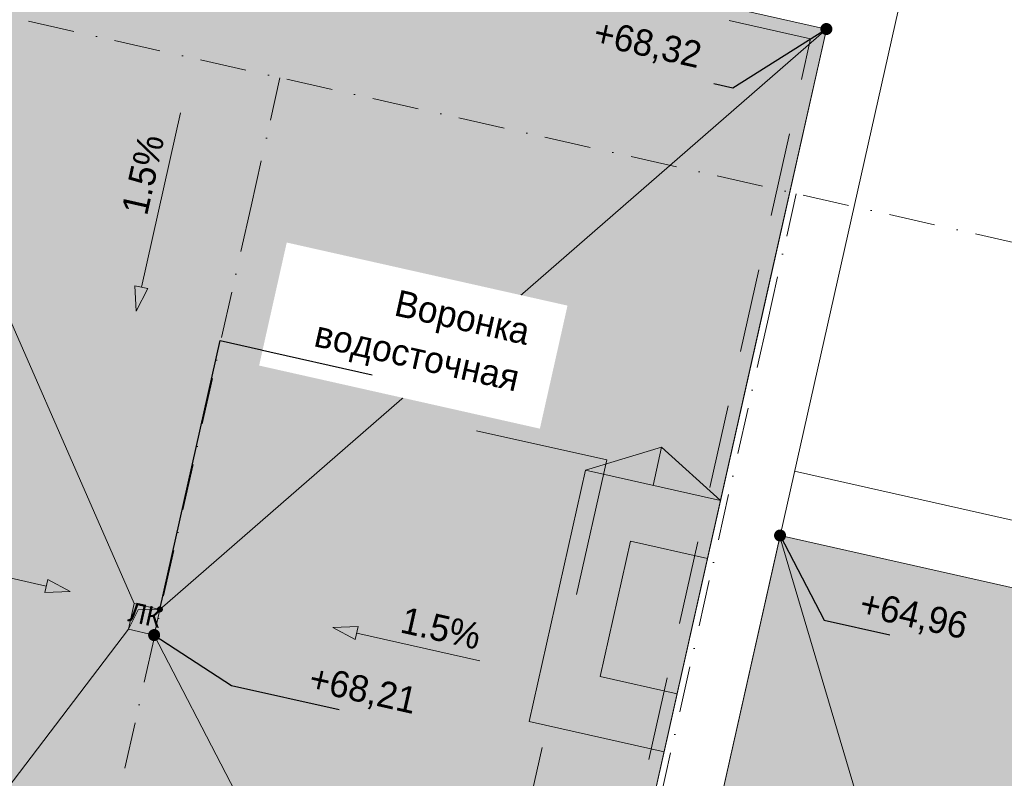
# Model space of a CAD drawing. Header units: millimetres. Extents: x -6990425 to -6520160, y 6117771 to 6220266.
# Tile 13 of 115: x -6945780 to -6938300, y 6144784 to 6150545. Entities that reach past the tile are written whole.
import ezdxf
from ezdxf.enums import TextEntityAlignment as Align

# ---------------------------------------------------------------- set-up
doc = ezdxf.new("R2010")
doc.units = ezdxf.units.MM
doc.header["$MEASUREMENT"] = 0
doc.set_wipeout_variables(frame=1)
for name, pattern in [('Wipeout_Contour', [1000, 0, -1000]), ('Разомкнутая', [1058.333302, 634.99999, -423.333311]), ('Штрихпунктирная', [670.277762, 352.777767, -176.388884, 0, -141.111112])]:
    doc.linetypes.add(name, pattern=pattern)
for name, color, linetype, lineweight in [('0_Ном._пера__1', 7, 'Continuous', 0), ('0_Ном._пера__120', 7, 'Continuous', 0), ('HELP_размеры_Ном._пера__120', 7, 'Continuous', 0), ('АР-Разуклонка кровли_Ном._пера__120', 7, 'Continuous', 0), ('АР-Разуклонка кровли_Ном._пера__41', 7, 'Continuous', 20), ('АР-Стены_внешние_.АР_Ном._пера__1', 7, 'Continuous', 30), ('АР-Чертеж-Оси_Осевые размеры.АР_Ном._пера__120', 7, 'Continuous', 0), ('ИОС-Шахты и отверстия.АР_Ном._пера__1', 7, 'Continuous', 0), ('ИОС-Шахты и отверстия.АР_Ном._пера__101', 252, 'Continuous', 0), ('Кровля_Ном._пера__101', 252, 'Continuous', 0), ('Кровля_Ном._пера__120', 7, 'Continuous', 0)]:
    doc.layers.add(name, color=color, linetype=linetype, lineweight=lineweight)
for name, color, linetype in [('АР-Разуклонка кровли', 7, 'Continuous'), ('АР-Стены_внешние_.АР', 7, 'Continuous'), ('АР-Чертеж-Оси_Осевые размеры.АР', 7, 'Continuous'), ('ИОС-Шахты и отверстия.АР', 7, 'Continuous')]:
    doc.layers.add(name, color=color, linetype=linetype)
doc.styles.add('РЎР“Р•РќР•Р\xa0Р\x98Р\xa0_РЎРўР\x98Р›Р¬_2', font='GOTHIC.TTF')
doc.dimstyles.new('СГЕНЕРИР_СТИЛЬ__7', dxfattribs={"dimtxt": 0.18, "dimasz": 91.2, "dimexe": 0.18, "dimexo": 0.0625, "dimgap": 0, "dimtad": 0, "dimtih": 1, "dimtoh": 1, "dimdec": 4, "dimzin": 0, "dimdsep": 46, "dimcen": 0.09, "dimadec": 0, "dimazin": 0, "dimtfac": 1, "dimtdec": 4, "dimtmove": 0, "dimatfit": 3, "dimldrblk": 'ARROWHEAD_11', "dimfxl": 1, "dimtolj": 1, "dimtzin": 0, "dimarcsym": 0})
doc.dimstyles.new('СГЕНЕРИР_СТИЛЬ__8', dxfattribs={"dimtxt": 0.18, "dimasz": 182.4, "dimexe": 0.18, "dimexo": 0.0625, "dimgap": 0, "dimtad": 0, "dimtih": 1, "dimtoh": 1, "dimdec": 4, "dimzin": 0, "dimdsep": 46, "dimcen": 0.09, "dimadec": 0, "dimazin": 0, "dimtfac": 1, "dimtdec": 4, "dimtmove": 0, "dimatfit": 3, "dimldrblk": 'ARROWHEAD_11', "dimfxl": 1, "dimtolj": 1, "dimtzin": 0, "dimarcsym": 0})

# ---------------------------------------------------------------- blocks, each defined once
blk = doc.blocks.new('Символ Проема в Полу 21[53]_2', base_point=(-6944715, 6146066.3))
at = {"layer": 'ИОС-Шахты и отверстия.АР_Ном._пера__101', "linetype": 'Continuous', "lineweight": 0}
blk.add_hatch(color=252, dxfattribs=at).paths.add_polyline_path([(-6944715, 6146066.3), (-6944910.1, 6146110.1), (-6944953.9, 6145915), (-6944879.6, 6146061.8)])
at = {"layer": 'ИОС-Шахты и отверстия.АР_Ном._пера__1', "color": 7, "linetype": 'Continuous', "lineweight": 0, "flags": 128}
for points in [[(-6944715, 6146066.3), (-6944910.1, 6146110.1), (-6944953.9, 6145915), (-6944879.6, 6146061.8)], [(-6944879.6, 6146061.8), (-6944953.9, 6145915), (-6944758.8, 6145871.2), (-6944715, 6146066.3)]]:
    blk.add_lwpolyline(points, close=True, dxfattribs=at)
at = {"layer": 'ИОС-Шахты и отверстия.АР_Ном._пера__1', "color": 7, "lineweight": 0, "insert": (-6944798.7, 6145897.1), "char_height": 150, "attachment_point": 8, "rotation": 347.34169, "style": 'РЎР“Р•РќР•Р\xa0Р\x98Р\xa0_РЎРўР\x98Р›Р¬_2'}
blk.add_mtext('\\A1;{\\pqc;\\pt0;\\fCentury Gothic|b0|i0|c204|p0;\\W1.000000;ЛК\\fCentury Gothic|b0|i0|c204|p0;\\W1.000000;\\A1{\\H.66x;\\S^  ;}\\fCentury Gothic|b0|i0|c204|p0;\\W1.000000;\\fCentury Gothic|b0|i0|c204|p0;\\W1.000000;\\A1{\\H.66x;\\S^  ;}\\fCentury Gothic|b0|i0|c204|p0;\\W1.000000;\\fCentury Gothic|b0|i0|c204|p0;\\W1.000000;\\A1{\\H.66x;\\S^  ;}}', dxfattribs=at)
blk = doc.blocks.new('Стена_63_2', base_point=(-6940002.2, 6146627.2))
at = {"layer": 'АР-Стены_внешние_.АР_Ном._пера__1', "color": 7, "linetype": 'Continuous', "lineweight": 0, "flags": 128}
for points in [[(-6936936.7, 6146451.2), (-6939892.7, 6147115)], [(-6940002.2, 6146627.2), (-6936558.5, 6145853.7)], [(-6936558.5, 6145853.7), (-6936448.9, 6146341.6)]]:
    blk.add_lwpolyline(points, dxfattribs=at)
blk = doc.blocks.new('Стена_64_2', base_point=(-6941341.9, 6142946.3))
at = {"layer": 'АР-Стены_внешние_.АР_Ном._пера__1', "color": 7, "linetype": 'Continuous', "lineweight": 0, "flags": 128}
for points in [[(-6939053.9, 6150852.1), (-6939541.8, 6150961.7)], [(-6940744.5, 6143324.5), (-6939053.9, 6150852.1)], [(-6939651.3, 6150473.8), (-6941341.9, 6142946.3)]]:
    blk.add_lwpolyline(points, dxfattribs=at)
blk = doc.blocks.new('Стена_71_2', base_point=(-6947602.7, 6152259.7))
at = {"layer": 'АР-Стены_внешние_.АР_Ном._пера__1', "color": 7, "linetype": 'Continuous', "lineweight": 0, "flags": 128}
blk.add_lwpolyline([(-6947602.7, 6152259.7), (-6939651.3, 6150473.8)], dxfattribs=at)
blk = doc.blocks.new('Стандартный Маркер Сетки[55]_2', base_point=(-6939880.8, 6149223.3))
at = {"layer": 'АР-Чертеж-Оси_Осевые размеры.АР_Ном._пера__120', "color": 7, "linetype": 'Штрихпунктирная', "lineweight": 0}
for q in [(-6939880.8, 6149223.3), (-6944662.4, 6127933.2)]:
    blk.add_line((-6940099.9, 6148247.6), q, dxfattribs=at)
at = {"layer": 'АР-Чертеж-Оси_Осевые размеры.АР_Ном._пера__120', "color": 7, "lineweight": 0, "style": 'РЎР“Р•РќР•Р\xa0Р\x98Р\xa0_РЎРўР\x98Р›Р¬_2'}
blk.add_attdef('AC_MarkerText_1', text='', height=350, rotation=347.34172, dxfattribs=at).set_placement((-6944921.2, 6126650.8), align=Align.TOP_CENTER)
blk = doc.blocks.new('Стандартный Маркер Сетки[58]_2', base_point=(-6943803.1, 6150104.3))
at = {"layer": 'АР-Чертеж-Оси_Осевые размеры.АР_Ном._пера__120', "color": 7, "linetype": 'Штрихпунктирная', "lineweight": 0}
for q in [(-6943803.1, 6150104.3), (-6948584.8, 6128814.2)]:
    blk.add_line((-6944022.2, 6149128.6), q, dxfattribs=at)
at = {"layer": 'АР-Чертеж-Оси_Осевые размеры.АР_Ном._пера__120', "color": 7, "lineweight": 0, "style": 'РЎР“Р•РќР•Р\xa0Р\x98Р\xa0_РЎРўР\x98Р›Р¬_2'}
blk.add_attdef('AC_MarkerText_1', text='', height=350, rotation=347.34172, dxfattribs=at).set_placement((-6948843.5, 6127531.7), align=Align.TOP_CENTER)
blk = doc.blocks.new('Стандартный Маркер Сетки[66]_2', base_point=(-6939880.8, 6149223.3))
at = {"layer": 'АР-Чертеж-Оси_Осевые размеры.АР_Ном._пера__120', "color": 7, "linetype": 'Штрихпунктирная', "lineweight": 0}
for q in [(-6939880.8, 6149223.3), (-6944662.4, 6127933.2)]:
    blk.add_line((-6940099.9, 6148247.6), q, dxfattribs=at)
at = {"layer": 'АР-Чертеж-Оси_Осевые размеры.АР_Ном._пера__120', "color": 7, "lineweight": 0, "style": 'РЎР“Р•РќР•Р\xa0Р\x98Р\xa0_РЎРўР\x98Р›Р¬_2'}
blk.add_attdef('AC_MarkerText_1', text='', height=350, rotation=347.34172, dxfattribs=at).set_placement((-6944921.2, 6126650.8), align=Align.TOP_CENTER)
blk = doc.blocks.new('Стандартный Маркер Сетки[69]_2', base_point=(-6943803.1, 6150104.3))
at = {"layer": 'АР-Чертеж-Оси_Осевые размеры.АР_Ном._пера__120', "color": 7, "linetype": 'Штрихпунктирная', "lineweight": 0}
for q in [(-6943803.1, 6150104.3), (-6948584.8, 6128814.2)]:
    blk.add_line((-6944022.2, 6149128.6), q, dxfattribs=at)
at = {"layer": 'АР-Чертеж-Оси_Осевые размеры.АР_Ном._пера__120', "color": 7, "lineweight": 0, "style": 'РЎР“Р•РќР•Р\xa0Р\x98Р\xa0_РЎРўР\x98Р›Р¬_2'}
blk.add_attdef('AC_MarkerText_1', text='', height=350, rotation=347.34172, dxfattribs=at).set_placement((-6948843.5, 6127531.7), align=Align.TOP_CENTER)
blk = doc.blocks.new('Линия_30_2', base_point=(-6944558.3, 6149836.3))
at = {"layer": 'АР-Разуклонка кровли', "linetype": 'Continuous', "lineweight": 0, "true_color": 0x000000}
blk.add_hatch(color=18, dxfattribs=at).paths.add_polyline_path([(-6944896.3, 6148331.3), (-6944806.7, 6148502.4), (-6944904.2, 6148524.3)])
at = {"layer": 'АР-Разуклонка кровли_Ном._пера__120', "color": 7, "linetype": 'Continuous', "lineweight": 0}
for p, q in [((-6944558.3, 6149836.3), (-6944855.4, 6148513.4)), ((-6944904.2, 6148524.3), (-6944806.7, 6148502.4)), ((-6944896.3, 6148331.3), (-6944904.2, 6148524.3)), ((-6944896.3, 6148331.3), (-6944806.7, 6148502.4))]:
    blk.add_line(p, q, dxfattribs=at)
blk = doc.blocks.new('Линия_31_2', base_point=(-6942284, 6145676.5))
at = {"layer": 'АР-Разуклонка кровли', "linetype": 'Continuous', "lineweight": 0, "true_color": 0x000000}
blk.add_hatch(color=18, dxfattribs=at).paths.add_polyline_path([(-6943401.9, 6145927.6), (-6943230.8, 6145837.9), (-6943208.9, 6145935.5)])
at = {"layer": 'АР-Разуклонка кровли_Ном._пера__120', "color": 7, "linetype": 'Continuous', "lineweight": 0}
for p, q in [((-6943401.9, 6145927.6), (-6943208.9, 6145935.5)), ((-6943401.9, 6145927.6), (-6943230.8, 6145837.9)), ((-6943208.9, 6145935.5), (-6943230.8, 6145837.9)), ((-6942284, 6145676.5), (-6943219.8, 6145886.7))]:
    blk.add_line(p, q, dxfattribs=at)
blk = doc.blocks.new('Линия_32_2', base_point=(-6946513.6, 6146453.6))
at = {"layer": 'АР-Разуклонка кровли', "linetype": 'Continuous', "lineweight": 0, "true_color": 0x000000}
blk.add_hatch(color=18, dxfattribs=at).paths.add_polyline_path([(-6945395.7, 6146202.6), (-6945566.8, 6146292.2), (-6945588.7, 6146194.7)])
at = {"layer": 'АР-Разуклонка кровли_Ном._пера__120', "color": 7, "linetype": 'Continuous', "lineweight": 0}
for p, q in [((-6946513.6, 6146453.6), (-6945577.8, 6146243.4)), ((-6945588.7, 6146194.7), (-6945566.8, 6146292.2)), ((-6945395.7, 6146202.6), (-6945566.8, 6146292.2)), ((-6945395.7, 6146202.6), (-6945588.7, 6146194.7))]:
    blk.add_line(p, q, dxfattribs=at)
blk = doc.blocks.new('ARROWHEAD_11')
at = {"color": 0, "linetype": 'Continuous', "lineweight": 0}
blk.add_line((0, 0), (-1, 0), dxfattribs=at)
at = {"color": 0, "linetype": 'Continuous', "lineweight": 0, "const_width": 0.25, "flags": 128}
blk.add_lwpolyline([(-0.125, 0, 1), (0.125, 0, 1)], format="xyb", close=True, dxfattribs=at)
blk = doc.blocks.new('Стандартный Маркер Сетки[77]_2', base_point=(-6985934.5, 6159566.7))
at = {"layer": 'АР-Чертеж-Оси_Осевые размеры.АР_Ном._пера__120', "color": 7, "linetype": 'Штрихпунктирная', "lineweight": 0}
blk.add_line((-6984958.8, 6159347.6), (-6906017.6, 6141617.8), dxfattribs=at)
at = {"layer": 'АР-Чертеж-Оси_Осевые размеры.АР_Ном._пера__120', "color": 7, "lineweight": 0, "style": 'РЎР“Р•РќР•Р\xa0Р\x98Р\xa0_РЎРўР\x98Р›Р¬_2'}
for tag, p in [('AC_MarkerText_1_0', (-6986352.4, 6159857.4)), ('AC_MarkerText_1_1', (-6904484.1, 6141470.2))]:
    blk.add_attdef(tag, text='', height=350, rotation=347.34172, dxfattribs=at).set_placement(p, align=Align.TOP_CENTER)
blk = doc.blocks.new('Стандартный Маркер Сетки[83]_2', base_point=(-6985934.5, 6159566.7))
at = {"layer": 'АР-Чертеж-Оси_Осевые размеры.АР_Ном._пера__120', "color": 7, "linetype": 'Штрихпунктирная', "lineweight": 0}
blk.add_line((-6984958.8, 6159347.6), (-6906017.6, 6141617.8), dxfattribs=at)
at = {"layer": 'АР-Чертеж-Оси_Осевые размеры.АР_Ном._пера__120', "color": 7, "lineweight": 0, "style": 'РЎР“Р•РќР•Р\xa0Р\x98Р\xa0_РЎРўР\x98Р›Р¬_2'}
for tag, p in [('AC_MarkerText_1_0', (-6986352.4, 6159857.4)), ('AC_MarkerText_1_1', (-6904484.1, 6141470.2))]:
    blk.add_attdef(tag, text='', height=350, rotation=347.34172, dxfattribs=at).set_placement(p, align=Align.TOP_CENTER)
blk = doc.blocks.new('Стандартный Маркер Сетки[87]_2', base_point=(-6985934.5, 6159566.7))
at = {"layer": 'АР-Чертеж-Оси_Осевые размеры.АР_Ном._пера__120', "color": 7, "linetype": 'Штрихпунктирная', "lineweight": 0}
blk.add_line((-6984958.8, 6159347.6), (-6906017.6, 6141617.8), dxfattribs=at)
at = {"layer": 'АР-Чертеж-Оси_Осевые размеры.АР_Ном._пера__120', "color": 7, "lineweight": 0, "style": 'РЎР“Р•РќР•Р\xa0Р\x98Р\xa0_РЎРўР\x98Р›Р¬_2'}
for tag, p in [('AC_MarkerText_1_0', (-6986352.4, 6159857.4)), ('AC_MarkerText_1_1', (-6904484.1, 6141470.2))]:
    blk.add_attdef(tag, text='', height=350, rotation=347.34172, dxfattribs=at).set_placement(p, align=Align.TOP_CENTER)
blk = doc.blocks.new('Стандартный Маркер Сетки[93]_2', base_point=(-6985934.5, 6159566.7))
at = {"layer": 'АР-Чертеж-Оси_Осевые размеры.АР_Ном._пера__120', "color": 7, "linetype": 'Штрихпунктирная', "lineweight": 0}
blk.add_line((-6984958.8, 6159347.6), (-6906017.6, 6141617.8), dxfattribs=at)
at = {"layer": 'АР-Чертеж-Оси_Осевые размеры.АР_Ном._пера__120', "color": 7, "lineweight": 0, "style": 'РЎР“Р•РќР•Р\xa0Р\x98Р\xa0_РЎРўР\x98Р›Р¬_2'}
for tag, p in [('AC_MarkerText_1_0', (-6986352.4, 6159857.4)), ('AC_MarkerText_1_1', (-6904484.1, 6141470.2))]:
    blk.add_attdef(tag, text='', height=350, rotation=347.34172, dxfattribs=at).set_placement(p, align=Align.TOP_CENTER)

msp = doc.modelspace()

# ---------------------------------------------------------------- hatches: boundary and pattern name
at = {"layer": 'Кровля_Ном._пера__101', "linetype": 'Continuous', "lineweight": 0}
h = msp.add_hatch(dxfattribs=at)
h.set_pattern_fill('ПЕСОК_0002', color=252, style=0, pattern_type=2)
h.set_pattern_definition([(32.3417, (-6945630.73, 6142605.52), (-120.9696, 191.0468), [0, -150.75, 0, -226.125]), (97.3417, (-6945140.44, 6142495.4), (224.271, 28.8958), [0, -110.55, 0, -190.95])])
h.paths.add_polyline_path([(-6957949.6, 6136950), (-6936903.7, 6132223.2), (-6933738.3, 6146316.9), (-6936324, 6146897.7), (-6936558.5, 6145853.7), (-6940002.8, 6146627.3), (-6940744.5, 6143324.5), (-6940480.6, 6143265.3), (-6941424, 6139064.9), (-6950727.9, 6141154.5), (-6949424.2, 6146959.5), (-6948901.6, 6146842.1), (-6948627.6, 6148061.9), (-6949037.3, 6148153.9), (-6948543, 6150354.8), (-6952065.7, 6151146), (-6951886.1, 6151945.6), (-6954452.2, 6152522)])
h = msp.add_hatch(dxfattribs=at)
h.set_pattern_fill('ПЕСОК_0002', color=252, style=0, pattern_type=2)
h.set_pattern_definition([(122.3417, (-6944828.3, 6142614.46), (191.047, 120.9696), [0, -150.75, 0, -226.125]), (57.3417, (-6945318.6, 6142724.58), (-190.3755, 122.0232), [0, -110.55, 0, -190.95])])
h.paths.add_polyline_path([(-6950130.5, 6141532.8), (-6949045.9, 6146362.1), (-6948523.3, 6146244.7), (-6948030.2, 6148440.1), (-6948439.9, 6148532.1), (-6948403.7, 6148693.4), (-6948378.6, 6148805.2), (-6947602.7, 6152259.7), (-6939651.3, 6150473.8), (-6940077.4, 6148576.8), (-6940077.4, 6148576.8), (-6941342, 6142946.3), (-6941078, 6142887), (-6941802.3, 6139662.3), (-6949725.4, 6141441.8), (-6949725.4, 6141441.8)])

# ---------------------------------------------------------------- linework, layer by layer
at = {"layer": '0_Ном._пера__120', "color": 7, "linetype": 'Continuous', "lineweight": 0}
for points in [[(-6942308.3, 6147423.2), (-6941319.7, 6147201.2), (-6941549.4, 6146178.4)], [(-6941810, 6145018.4), (-6942029.9, 6144039.3), (-6941092.4, 6143828.7)]]:
    msp.add_lwpolyline(points, dxfattribs=at)
for points in [[(-6941480.4, 6147122.7), (-6940455.9, 6146892.6), (-6940884.3, 6144985.1), (-6941908.8, 6145215.2)], [(-6941139.9, 6146585), (-6940554.5, 6146453.6), (-6940785.7, 6145424.2), (-6941371.1, 6145555.7)]]:
    msp.add_lwpolyline(points, close=True, dxfattribs=at)
at = {"layer": 'АР-Разуклонка кровли_Ном._пера__120', "color": 7, "linetype": 'Continuous', "lineweight": 0}
for points in [[(-6944910.1, 6146110.1), (-6947602.7, 6152259.7)], [(-6944715, 6146066.3), (-6939651.3, 6150473.8)], [(-6940902.8, 6147298.7), (-6941480.4, 6147122.7)], [(-6940968.1, 6147007.7), (-6940902.8, 6147298.7), (-6940455.9, 6146892.6)], [(-6938369.5, 6141106), (-6940005.4, 6146617.6)], [(-6946982, 6143253.6), (-6944953.9, 6145915)], [(-6942438.9, 6141393.9), (-6944758.8, 6145871.2)]]:
    msp.add_lwpolyline(points, dxfattribs=at)
at = {"layer": 'АР-Разуклонка кровли_Ном._пера__120', "color": 7, "linetype": 'Разомкнутая', "lineweight": 20}
msp.add_lwpolyline([(-6948957.3, 6146344), (-6950020.4, 6141610.6), (-6941895.4, 6139785.8), (-6941216.9, 6142806.9), (-6941463.4, 6142862.2), (-6939770.8, 6150398.2), (-6947527.1, 6152140.2), (-6948342.3, 6148510.3)], dxfattribs=at)
at = {"layer": 'Кровля_Ном._пера__120', "color": 7, "linetype": 'Continuous', "lineweight": 0, "flags": 128}
for points in [[(-6957949.6, 6136950), (-6936903.7, 6132223.2), (-6933738.3, 6146316.9), (-6936324, 6146897.7), (-6936558.5, 6145853.7), (-6940002.8, 6146627.3), (-6940744.5, 6143324.5), (-6940480.6, 6143265.3), (-6941424, 6139064.9), (-6950727.9, 6141154.5), (-6949424.2, 6146959.5), (-6948901.6, 6146842.1), (-6948627.6, 6148061.9), (-6949037.3, 6148153.9), (-6948543, 6150354.8), (-6952065.7, 6151146), (-6951886.1, 6151945.6), (-6954452.2, 6152522)], [(-6950130.5, 6141532.8), (-6949045.9, 6146362.1), (-6948523.3, 6146244.7), (-6948030.2, 6148440.1), (-6948439.9, 6148532.1), (-6948403.7, 6148693.4), (-6948378.6, 6148805.2), (-6947602.7, 6152259.7), (-6939651.3, 6150473.8), (-6940077.4, 6148576.8), (-6940077.4, 6148576.8), (-6941342, 6142946.3), (-6941078, 6142887), (-6941802.3, 6139662.3), (-6949725.4, 6141441.8), (-6949725.4, 6141441.8)]]:
    msp.add_lwpolyline(points, close=True, dxfattribs=at)

# ---------------------------------------------------------------- block references
at = {"layer": 'АР-Разуклонка кровли', "color": 7, "linetype": 'Continuous', "lineweight": 0}
for name, p in [('Линия_30_2', (-6944558.3, 6149836.3)), ('Линия_32_2', (-6946513.6, 6146453.6)), ('Линия_31_2', (-6942284, 6145676.5))]:
    msp.add_blockref(name, p, dxfattribs=at)
at = {"layer": 'АР-Стены_внешние_.АР', "color": 7, "lineweight": 0}
for name, p in [('Стена_71_2', (-6947602.7, 6152259.7)), ('Стена_64_2', (-6941341.9, 6142946.3)), ('Стена_63_2', (-6940002.2, 6146627.2))]:
    msp.add_blockref(name, p, dxfattribs=at)
at = {"layer": 'АР-Чертеж-Оси_Осевые размеры.АР', "color": 8, "linetype": 'Continuous', "lineweight": 15}
for name, p in [('Стандартный Маркер Сетки[58]_2', (-6943803.1, 6150104.3)), ('Стандартный Маркер Сетки[69]_2', (-6943803.1, 6150104.3)), ('Стандартный Маркер Сетки[55]_2', (-6939880.8, 6149223.3)), ('Стандартный Маркер Сетки[66]_2', (-6939880.8, 6149223.3))]:
    msp.add_blockref(name, p, dxfattribs=at)
at = {"layer": 'ИОС-Шахты и отверстия.АР', "color": 7, "linetype": 'Continuous', "lineweight": 0}
msp.add_blockref('Символ Проема в Полу 21[53]_2', (-6944715, 6146066.3), dxfattribs=at)

# ---------------------------------------------------------------- texts
at = {"layer": 'HELP_размеры_Ном._пера__120', "color": 7, "linetype": 'Continuous', "lineweight": 0, "insert": (-6938614.4, 6145802.7), "char_height": 200, "attachment_point": 9, "rotation": 347.34172, "style": 'РЎР“Р•РќР•Р\xa0Р\x98Р\xa0_РЎРўР\x98Р›Р¬_2'}
msp.add_mtext('\\A1;{\\pqr;\\fCentury Gothic|b0|i0|c204|p0;\\W1.000000;+64,96}', dxfattribs=at)
at = {"layer": 'АР-Разуклонка кровли_Ном._пера__120', "color": 7, "linetype": 'Continuous', "lineweight": 0, "char_height": 200, "rotation": 347.34172, "style": 'РЎР“Р•РќР•Р\xa0Р\x98Р\xa0_РЎРўР\x98Р›Р¬_2'}
for s, insert, attachment_point in [('\\A1;{\\pqc;\\fCentury Gothic|b0|i0|c204|p0;\\W1.000000;+68,32}', (-6941038.6, 6150229.9), 8), ('\\A1;{\\pqr;\\fCentury Gothic|b0|i0|c204|p0;\\W1.000000;+68,21}', (-6942797.9, 6145234.7), 9)]:
    msp.add_mtext(s, dxfattribs=dict(at, insert=insert, attachment_point=attachment_point))
at = {"layer": 'АР-Разуклонка кровли_Ном._пера__41', "color": 7, "linetype": 'Continuous', "lineweight": 20, "char_height": 200, "attachment_point": 5, "style": 'РЎР“Р•РќР•Р\xa0Р\x98Р\xa0_РЎРўР\x98Р›Р¬_2'}
for insert, rotation in [((-6944843.1, 6149368.6), 77.34175), ((-6942579.6, 6145922.7), 347.34175)]:
    msp.add_mtext('\\A1;{\\pqc;\\fCentury Gothic|b0|i0|c204|p0;\\W1.000000;1.5%}', dxfattribs=dict(at, insert=insert, rotation=rotation))

# ---------------------------------------------------------------- leaders
at = {"layer": 'HELP_размеры_Ном._пера__120', "color": 7, "linetype": 'Continuous', "lineweight": 0, "annotation_type": 0, "has_hookline": 1, "hookline_direction": 0, "text_width": 835.2, "horizontal_direction": (0.975694, -0.219136, 0)}
msp.add_leader([(-6940003.2, 6146627.4), (-6939667.7, 6145985.2), (-6939170.1, 6145873.5)], dimstyle='СГЕНЕРИР_СТИЛЬ__8', dxfattribs=at)
at = {"layer": 'АР-Разуклонка кровли_Ном._пера__120', "color": 7, "linetype": 'Continuous', "lineweight": 0, "annotation_type": 0, "has_hookline": 1, "horizontal_direction": (0.975694, -0.219136, 0)}
for points, hookline_direction, text_width in [([(-6939651.3, 6150473.8), (-6940361.9, 6150023.9), (-6940506.1, 6150056.3)], 1, 837.3), ([(-6944758.8, 6145871.2), (-6944171.5, 6145489.1), (-6943353.5, 6145305.4)], 0, 784)]:
    msp.add_leader(points, dimstyle='СГЕНЕРИР_СТИЛЬ__8', dxfattribs=dict(at, hookline_direction=hookline_direction, text_width=text_width))

# ---------------------------------------------------------------- next in the draw order: wipeouts: each hides what was drawn before it
at = {"color": 7, "linetype": 'Wipeout_Contour', "lineweight": 0, "ltscale": 37094910.2762026}
msp.add_wipeout([(-6943751.3, 6148852.3), (-6941618.1, 6148373.3), (-6941828, 6147438.9), (-6943961.1, 6147918)], dxfattribs=at).dxf.layer = '0_Ном._пера__1'

# ---------------------------------------------------------------- next in the draw order: block references
at = {"layer": 'АР-Чертеж-Оси_Осевые размеры.АР', "color": 8, "linetype": 'Continuous', "lineweight": 15}
for name in ['Стандартный Маркер Сетки[77]_2', 'Стандартный Маркер Сетки[83]_2', 'Стандартный Маркер Сетки[87]_2', 'Стандартный Маркер Сетки[93]_2']:
    msp.add_blockref(name, (-6985934.5, 6159566.7), dxfattribs=at)

# ---------------------------------------------------------------- next in the draw order: texts
at = {"layer": '0_Ном._пера__1', "color": 7, "linetype": 'Continuous', "lineweight": 0, "insert": (-6942023.5, 6147663.7), "char_height": 200, "width": 1946.282, "attachment_point": 9, "rotation": 347.34178, "line_spacing_factor": 1.086227, "style": 'РЎР“Р•РќР•Р\xa0Р\x98Р\xa0_РЎРўР\x98Р›Р¬_2'}
msp.add_mtext('\\A1;{\\pqr;\\fCentury Gothic|b0|i0|c204|p0;\\W1.000000;Воронка водосточная}', dxfattribs=at)

# ---------------------------------------------------------------- next in the draw order: leaders
at = {"layer": '0_Ном._пера__1', "color": 7, "linetype": 'Continuous', "lineweight": 0, "annotation_type": 0, "has_hookline": 1, "hookline_direction": 0, "text_width": 1698.2, "horizontal_direction": (0.975695, -0.219135, 0)}
msp.add_leader([(-6944715, 6146066.3), (-6944256.6, 6148107.3), (-6943102.4, 6147848.1)], dimstyle='СГЕНЕРИР_СТИЛЬ__7', dxfattribs=at)

doc.saveas('drawing.dxf')
